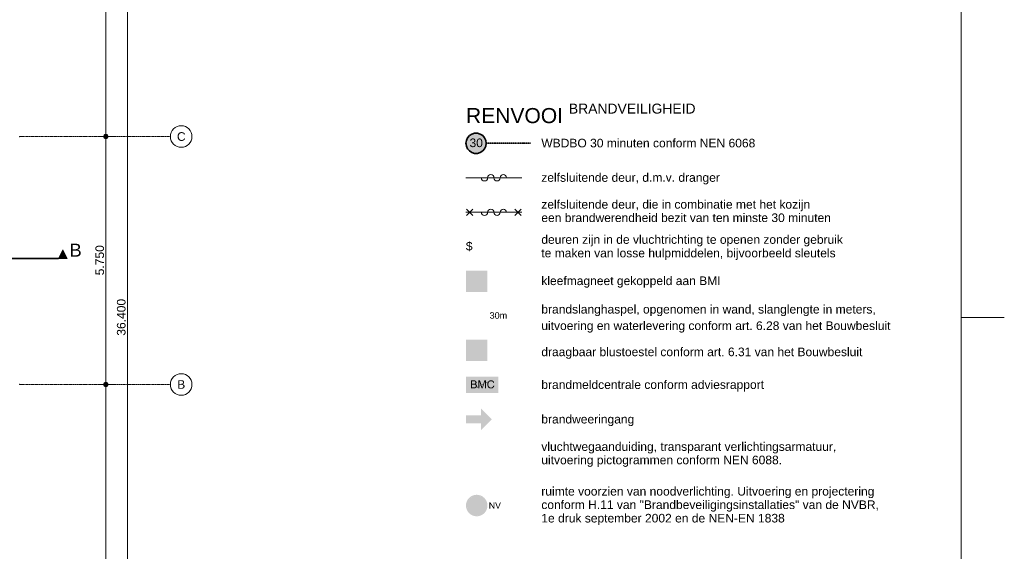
# Model space of a CAD drawing. Extents: x 0 to 92550, y 0 to 59400.
# Tile 93 of 94: x 61239 to 84100, y 24282 to 36609. Entities that reach past the tile are written whole.
import ezdxf
from ezdxf.xclip import XClip

# ---------------------------------------------------------------- set-up
doc = ezdxf.new("R2010")
doc.units = 0
doc.header["$MEASUREMENT"] = 0
doc.header["$XCLIPFRAME"] = 0
for name, pattern in [('Streep-punt fijn', [1251.000023, 626.000023, -312.5, 0, -312.5]), ('Streep-streepje', [1300, 1000, -100, 100, -100]), ('Streeplijn grof', [937.5, 625, -312.5])]:
    doc.linetypes.add(name, pattern=pattern)
for name, color, linetype in [('ZZ A Stramien', 7, 'Continuous'), ('ZZ B Bouwbesluitlijnen', 7, 'Continuous'), ('ZZ Info_tekst Bouwbesluit', 7, 'Continuous'), ('ZZ Maatvoering 1_ 50_100', 7, 'Continuous'), ('ZZ Markers doorsnede', 7, 'Continuous')]:
    doc.layers.add(name, color=color, linetype=linetype)
doc.styles.add('GENERATED_STYLE_2', font='arial.ttf')

# ---------------------------------------------------------------- blocks, each defined once
blk = doc.blocks.new('Drawing_1_1', base_point=(5739, 6500))
at = {"layer": 'ZZ Maatvoering 1_ 50_100', "linetype": 'Continuous', "lineweight": 0, "true_color": 0x000000}
for points in [[(63189, 33900), (63193, 33881), (63204, 33865), (63220, 33854), (63239, 33850), (63258, 33854), (63274, 33865), (63285, 33881), (63289, 33900), (63285, 33919), (63274, 33935), (63258, 33946), (63239, 33950), (63220, 33946), (63204, 33935), (63193, 33919)], [(63189, 28150), (63193, 28131), (63204, 28115), (63220, 28104), (63239, 28100), (63258, 28104), (63274, 28115), (63285, 28131), (63289, 28150), (63285, 28169), (63274, 28185), (63258, 28196), (63239, 28200), (63220, 28196), (63204, 28185), (63193, 28169)]]:
    blk.add_hatch(color=18, dxfattribs=at).paths.add_polyline_path(points)
at = {"layer": 'ZZ Markers doorsnede', "linetype": 'Continuous', "lineweight": 0, "true_color": 0x000000}
blk.add_hatch(color=18, dxfattribs=at).paths.add_polyline_path([(62339, 31075), (62239, 31275), (62139, 31075)])
at = {"layer": 'ZZ A Stramien', "color": 7, "linetype": 'Streep-punt fijn', "lineweight": 9, "ltscale": 0.01}
for p, q in [((61239, 33900), (64739, 33900)), ((61239, 28150), (64739, 28150))]:
    blk.add_line(p, q, dxfattribs=at)
at = {"layer": 'ZZ A Stramien', "color": 7, "linetype": 'Continuous', "lineweight": 9, "ltscale": 0.01}
for centre in [(64989, 33900), (64989, 28150)]:
    blk.add_circle(centre, 250, dxfattribs=at)
at = {"layer": 'ZZ A Stramien', "color": 7, "linetype": 'Streep-punt fijn', "lineweight": 9, "ltscale": 0.01}
for p in [(61239, 33900), (61239, 33900), (61239, 28150), (61239, 28150)]:
    blk.add_point(p, dxfattribs=at)
at = {"layer": 'ZZ Maatvoering 1_ 50_100', "color": 7, "linetype": 'Continuous', "lineweight": 5, "ltscale": 0.01}
for p, q in [((63239, 33950), (63239, 47850)), ((63739, 11550), (63739, 47850)), ((63189, 33900), (63051, 33900)), ((63239, 28200), (63239, 33850)), ((63426, 33900), (63289, 33900)), ((63189, 28150), (63051, 28150)), ((63426, 28150), (63289, 28150)), ((63239, 11550), (63239, 28100))]:
    blk.add_line(p, q, dxfattribs=at)
for centre in [(63239, 33900), (63239, 28150)]:
    blk.add_circle(centre, 50, dxfattribs=at)
at = {"layer": 'ZZ Markers doorsnede', "color": 7, "linetype": 'Streep-streepje', "lineweight": 35, "ltscale": 0.01}
blk.add_line((7889, 31075), (62139, 31075), dxfattribs=at)
at = {"layer": 'ZZ Markers doorsnede', "color": 7, "linetype": 'Continuous', "lineweight": 5, "ltscale": 0.01, "flags": 128}
blk.add_lwpolyline([(62339, 31075), (62139, 31075), (62239, 31275)], close=True, dxfattribs=at)
at = {"layer": 'ZZ A Stramien', "color": 7, "linetype": 'Continuous', "lineweight": 5, "char_height": 200, "attachment_point": 1, "style": 'GENERATED_STYLE_2'}
for s, insert in [('\\A1;{\\pql;\\pt0;\\fArial|b0|i0|c0|p0;\\W1.000000;C}', (64890, 34000)), ('\\A1;{\\pql;\\pt0;\\fArial|b0|i0|c0|p0;\\W1.000000;B}', (64897, 28250))]:
    blk.add_mtext(s, dxfattribs=dict(at, insert=insert))
at = {"layer": 'ZZ Maatvoering 1_ 50_100', "color": 7, "linetype": 'Continuous', "lineweight": 5, "char_height": 200, "attachment_point": 7, "rotation": 90, "style": 'GENERATED_STYLE_2'}
for s, insert, width in [('\\A1;{\\pql;\\fArial|b0|i0|c0|p0;\\W1.000000;5.750}', (63199, 30682), 686.38), ('\\A1;{\\pql;\\fArial|b0|i0|c0|p0;\\W1.000000;36.400}', (63699, 29281), 838.93)]:
    blk.add_mtext(s, dxfattribs=dict(at, insert=insert, width=width))
at = {"layer": 'ZZ Markers doorsnede', "color": 7, "linetype": 'Continuous', "lineweight": 5, "insert": (62399, 31115), "char_height": 300, "attachment_point": 7, "style": 'GENERATED_STYLE_2'}
blk.add_mtext('\\A1;{\\pql;\\pt0;\\fArial|b0|i0|c0|p0;\\W1.000000;B}', dxfattribs=at)
blk = doc.blocks.new('Drawing_3_3', base_point=(71600, 34743))
at = {"layer": 'ZZ B Bouwbesluitlijnen', "linetype": 'Continuous', "lineweight": 0, "true_color": 0x3f0000}
blk.add_hatch(color=18, dxfattribs=at).paths.add_polyline_path([(71600, 33743), (71604, 33702), (71614, 33662), (71632, 33625), (71655, 33592), (71684, 33563), (71718, 33539), (71755, 33522), (71794, 33511), (71835, 33508), (71876, 33511), (71916, 33522), (71953, 33539), (71986, 33563), (72015, 33592), (72039, 33625), (72056, 33662), (72067, 33702), (72070, 33743), (72067, 33784), (72056, 33823), (72039, 33860), (72015, 33894), (71986, 33923), (71953, 33947), (71916, 33964), (71876, 33975), (71835, 33978), (71794, 33975), (71755, 33964), (71718, 33947), (71684, 33923), (71655, 33894), (71632, 33860), (71614, 33823), (71604, 33784)])
at = {"layer": 'ZZ Info_tekst Bouwbesluit', "linetype": 'Continuous', "lineweight": 0, "true_color": 0xffffff}
for points in [[(71600, 30293), (72100, 30293), (72100, 30793), (71600, 30793)], [(71784, 28755), (71916, 28755), (71916, 29026, 0.414214), (71891, 29051), (71870, 29051), (71870, 29077), (71889, 29077), (71907, 29087), (71907, 29109), (71889, 29119), (71870, 29119), (71870, 29134), (71830, 29134), (71830, 29118), (71803, 29118), (71760, 29092, 0.267949), (71754, 29082), (71754, 29040), (71769, 29040), (71769, 29056), (71807, 29078), (71830, 29078), (71830, 29051), (71809, 29051, 0.414214), (71784, 29026)], [(72075, 25343, 1), (71625, 25343, 1)]]:
    blk.add_hatch(color=7, dxfattribs=at).paths.add_polyline_path(points)
at = {"layer": 'ZZ Info_tekst Bouwbesluit', "linetype": 'Continuous', "lineweight": 5}
h = blk.add_hatch(color=1, dxfattribs=at)
h.paths.add_polyline_path([(71600, 30793), (71600, 30293), (72100, 30293), (72100, 30793)])
h.paths.add_polyline_path([(71726, 30481), (71726, 30652, -0.414214), (71848, 30774), (71856, 30774, -0.414214), (71978, 30652), (71978, 30481), (71888, 30481), (71888, 30648, 0.414214), (71852, 30685, 0.414214), (71815, 30648), (71815, 30481)], flags=0)
h.paths.add_polyline_path([(71726, 30452), (71742, 30452, 0.941153), (71961, 30452), (71978, 30452, -0.948562)], flags=0)
h.paths.add_polyline_path([(71941, 30452, -0.928227), (71763, 30452), (71779, 30452, 0.912914), (71925, 30452)], flags=0)
h.paths.add_polyline_path([(71904, 30452, -0.881192), (71799, 30452), (71816, 30452, 0.83213), (71888, 30452)], flags=0)
for points in [[(71600, 28693), (72100, 28693), (72100, 29193), (71600, 29193)], [(71600, 27248), (71950, 27248), (71950, 27093), (72200, 27343), (71950, 27593), (71950, 27438), (71600, 27438)]]:
    blk.add_hatch(color=1, dxfattribs=at).paths.add_polyline_path(points)
at = {"layer": 'ZZ Info_tekst Bouwbesluit', "linetype": 'Continuous', "lineweight": 0, "true_color": 0xfe7f7f}
blk.add_hatch(color=11, dxfattribs=at).paths.add_polyline_path([(71600, 28330), (71600, 27955), (72350, 27955), (72350, 28330)])
at = {"layer": 'ZZ Info_tekst Bouwbesluit', "linetype": 'Continuous', "lineweight": 0, "true_color": 0x000000}
h = blk.add_hatch(color=18, dxfattribs=at)
h.paths.add_polyline_path([(71600, 28330), (71600, 27955), (72350, 27955), (72350, 28330)])
h.paths.add_polyline_path([(71613, 27969), (71613, 28317), (72309, 28317), (72188, 28257), (71777, 28051)], flags=0)
h.paths.add_polyline_path([(72337, 27968), (71641, 27968), (71782, 28039), (71809, 28052), (72211, 28253), (72315, 28305), (72337, 28316)], flags=0)
at = {"layer": 'ZZ Info_tekst Bouwbesluit', "linetype": 'Continuous', "lineweight": 0, "true_color": 0xfefefe}
blk.add_hatch(color=7, dxfattribs=at).paths.add_polyline_path([(71641, 27968), (72337, 27968), (72337, 28316)])
at = {"layer": 'ZZ Info_tekst Bouwbesluit', "linetype": 'Continuous', "lineweight": 0, "true_color": 0x000000}
h = blk.add_hatch(color=18, dxfattribs=at)
h.paths.add_polyline_path([(71787, 28060), (71798, 28061), (71808, 28062), (71816, 28063), (71827, 28067), (71836, 28073), (71844, 28080), (71850, 28090), (71853, 28097), (71855, 28105), (71855, 28114), (71854, 28124), (71851, 28133), (71846, 28142), (71840, 28149), (71831, 28154), (71821, 28158), (71829, 28163), (71835, 28169), (71840, 28175), (71845, 28186), (71847, 28197), (71846, 28206), (71843, 28214), (71839, 28222), (71834, 28229), (71827, 28234), (71819, 28239), (71810, 28242), (71799, 28244), (71785, 28244), (71716, 28244), (71716, 28060)])
h.paths.add_polyline_path([(71797, 28082), (71787, 28082), (71741, 28082), (71741, 28145), (71783, 28145), (71794, 28145), (71803, 28144), (71810, 28142), (71819, 28138), (71825, 28132), (71829, 28123), (71830, 28114), (71829, 28105), (71827, 28098), (71823, 28092), (71817, 28088), (71811, 28085), (71803, 28083)], flags=0)
h.paths.add_polyline_path([(71741, 28167), (71741, 28223), (71777, 28223), (71789, 28222), (71799, 28222), (71806, 28220), (71813, 28216), (71818, 28211), (71821, 28203), (71822, 28194), (71821, 28186), (71818, 28178), (71812, 28173), (71804, 28169), (71794, 28168), (71780, 28167)], flags=0)
for points in [[(71888, 28060), (71912, 28060), (71912, 28217), (71965, 28060), (71987, 28060), (72040, 28215), (72040, 28060), (72064, 28060), (72064, 28244), (72031, 28244), (71987, 28116), (71983, 28104), (71980, 28095), (71977, 28087), (71975, 28094), (71972, 28103), (71968, 28114), (71925, 28244), (71888, 28244)], [(72234, 28125), (72230, 28111), (72224, 28099), (72215, 28090), (72205, 28083), (72194, 28079), (72181, 28078), (72170, 28079), (72159, 28082), (72149, 28087), (72141, 28094), (72133, 28102), (72128, 28113), (72124, 28125), (72122, 28139), (72121, 28154), (72122, 28166), (72124, 28178), (72127, 28189), (72132, 28200), (72138, 28209), (72147, 28217), (72157, 28222), (72169, 28226), (72182, 28227), (72194, 28226), (72204, 28223), (72213, 28218), (72221, 28210), (72227, 28201), (72232, 28188), (72256, 28194), (72251, 28206), (72245, 28217), (72238, 28226), (72229, 28234), (72219, 28240), (72208, 28244), (72196, 28247), (72183, 28248), (72167, 28246), (72152, 28243), (72138, 28237), (72126, 28228), (72115, 28217), (72107, 28204), (72102, 28193), (72099, 28181), (72097, 28168), (72096, 28154), (72097, 28141), (72099, 28128), (72102, 28116), (72106, 28105), (72113, 28090), (72123, 28079), (72134, 28069), (72144, 28064), (72156, 28060), (72168, 28058), (72183, 28057), (72196, 28058), (72209, 28061), (72221, 28066), (72231, 28073), (72240, 28082), (72248, 28092), (72254, 28105), (72259, 28119)]]:
    blk.add_hatch(color=18, dxfattribs=at).paths.add_polyline_path(points)
at = {"layer": 'ZZ Info_tekst Bouwbesluit', "linetype": 'Continuous', "lineweight": 0, "true_color": 0x7f0000}
for points in [[(71921, 28123), (71921, 28108), (71936, 28116), (71932, 28129)], [(71991, 28158), (71967, 28146), (71972, 28134), (71985, 28141)], [(72102, 28214), (72073, 28199), (72073, 28185), (72093, 28195), (72093, 28196), (72099, 28208)], [(71879, 28102), (71862, 28093), (71858, 28085), (71851, 28074), (71879, 28087)]]:
    blk.add_hatch(color=16, dxfattribs=at).paths.add_polyline_path(points)
at = {"layer": 'ZZ Info_tekst Bouwbesluit', "linetype": 'Continuous', "lineweight": 9}
h = blk.add_hatch(color=94, dxfattribs=at)
h.paths.add_polyline_path([(72100, 25343, 1), (71600, 25343, 1)])
h.paths.add_polyline_path([(71625, 25343, -0.178754), (71679, 25489), (71825, 25343), (71679, 25197, -0.178754)], flags=0)
h.paths.add_polyline_path([(71850, 25368), (71704, 25514, -0.369308), (71996, 25514)], flags=0)
h.paths.add_polyline_path([(71996, 25172, -0.369308), (71704, 25172), (71850, 25318)], flags=0)
h.paths.add_polyline_path([(71875, 25343), (72021, 25489, -0.178754), (72075, 25343, -0.178754), (72021, 25197)], flags=0)
for points in [[(72144, 25272), (72163, 25272), (72163, 25388), (72240, 25272), (72260, 25272), (72260, 25419), (72241, 25419), (72241, 25304), (72164, 25419), (72144, 25419)], [(72334, 25272), (72355, 25272), (72412, 25419), (72392, 25419), (72353, 25312), (72350, 25304), (72347, 25296), (72345, 25288), (72342, 25296), (72340, 25304), (72337, 25312), (72299, 25419), (72278, 25419)]]:
    blk.add_hatch(color=94, dxfattribs=at).paths.add_polyline_path(points)
at = {"layer": 'ZZ B Bouwbesluitlijnen', "color": 1, "linetype": 'Continuous', "lineweight": 35, "ltscale": 0.01}
for p, q in [((71637, 33870), (71610, 33809)), ((71681, 33921), (71637, 33870)), ((71738, 33957), (71681, 33921)), ((71802, 33976), (71738, 33957)), ((71869, 33976), (71802, 33976)), ((71933, 33957), (71869, 33976)), ((71989, 33921), (71933, 33957)), ((72033, 33870), (71989, 33921)), ((72061, 33809), (72033, 33870)), ((71610, 33809), (71600, 33743)), ((71600, 33743), (71610, 33677)), ((71610, 33677), (71637, 33616)), ((71637, 33616), (71681, 33565)), ((71989, 33565), (72033, 33616)), ((72033, 33616), (72061, 33677)), ((72070, 33743), (72061, 33809)), ((72061, 33677), (72070, 33743)), ((71681, 33565), (71738, 33529)), ((71738, 33529), (71802, 33510)), ((71802, 33510), (71869, 33510)), ((71869, 33510), (71933, 33529)), ((71933, 33529), (71989, 33565))]:
    blk.add_line(p, q, dxfattribs=at)
at = {"layer": 'ZZ B Bouwbesluitlijnen', "color": 1, "linetype": 'Streeplijn grof', "lineweight": 35, "ltscale": 0.01}
blk.add_line((72070, 33743), (73100, 33743), dxfattribs=at)
at = {"layer": 'ZZ B Bouwbesluitlijnen', "color": 1, "linetype": 'Continuous', "lineweight": 35, "ltscale": 0.01}
for p in [(71600, 33743), (72070, 33743)]:
    blk.add_point(p, dxfattribs=at)
at = {"layer": 'ZZ Info_tekst Bouwbesluit', "color": 7, "linetype": 'Continuous', "lineweight": 5, "ltscale": 0.01}
for p, q in [((71600, 32943), (72900, 32943)), ((71600, 32143), (72900, 32143)), ((71614, 32217), (71762, 32069)), ((71614, 32069), (71762, 32217)), ((72882, 32217), (72734, 32069)), ((72882, 32069), (72734, 32217))]:
    blk.add_line(p, q, dxfattribs=at)
for centre, start, end in [((72031, 32943), 180, 0), ((72177, 32943), 0, 180), ((72323, 32943), 180, 0), ((72469, 32943), 0, 180), ((72031, 32143), 180, 0), ((72177, 32143), 0, 180), ((72323, 32143), 180, 0), ((72469, 32143), 0, 180)]:
    blk.add_arc(centre, 73, start, end, dxfattribs=at)
at = {"color": 7, "linetype": 'Continuous', "lineweight": 5, "style": 'GENERATED_STYLE_2'}
for s, insert, char_height, attachment_point in [('\\A1;{\\pql;\\fArial|b0|i0|c0|p0;\\W1.000000;RENVOOI\\fArial|b0|i0|c0|p0;\\H0.999978x;\\W1.000000; \\fArial|b0|i0|c0|p0;\\W1.000000;\\A1{\\H.66x;\\SBRANDVEILIGHEID^  ;}}', (71600, 34663), 350, 1), ('\\A1;{\\pql;\\fArial|b0|i0|c0|p0;\\W1.000000;WBDBO 30 minuten conform NEN 6068}', (73350, 33747), 200, 4), ('\\A1;{\\pql;\\pt987.778,1975.56,2963.33,3951.11,4938.89,5926.67,6914.44,7902.22,8890,9877.78;\\fArial|b0|i0|c0|p0;\\W1.000000;zelfsluitende deur, d.m.v. dranger}', (73350, 32920), 200, 4), ('\\A1;{\\pql;\\pt987.778,1975.56,2963.33,3951.11,4938.89,5926.67,6914.44,7902.22,8890,9877.78;\\fArial|b0|i0|c0|p0;\\W1.000000;kleefmagneet gekoppeld aan BMI}', (73350, 30525), 200, 4), ('\\A1;{\\pql;\\fArial|b0|i0|c0|p0;\\W1.000000;draagbaar blustoestel conform \\fHelvetica|b0|i0|c0|p0;\\W1.000000;art. 6.31 van het Bouwbesluit}', (73350, 28876), 200, 4), ('\\A1;{\\pql;\\fArial|b0|i0|c0|p0;\\W1.000000;brandmeldcentrale conform adviesrapport}', (73350, 28117), 200, 4), ('\\A1;{\\pql;\\fArial|b0|i0|c0|p0;\\W1.000000;brandweeringang}', (73350, 27316), 200, 4)]:
    blk.add_mtext(s, dxfattribs=dict(at, insert=insert, char_height=char_height, attachment_point=attachment_point))
at = {"color": 7, "linetype": 'Continuous', "lineweight": 5, "char_height": 200, "attachment_point": 4, "style": 'GENERATED_STYLE_2'}
for s, insert, line_spacing_factor in [('\\A1;{\\pql;\\pt987.778,1975.56,2963.33,3951.11,4938.89,5926.67,6914.44,7902.22,8890,9877.78;\\fArial|b0|i0|c0|p0;\\W1.000000;zelfsluitende deur, die in combinatie met het kozijn \\P\\pql;\\pt987.778,1975.56,2963.33,3951.11,4938.89,5926.67,6914.44,7902.22,8890,9877.78;\\fArial|b0|i0|c0|p0;\\W1.000000;een brandwerendheid bezit van ten minste 30 minuten}', (73350, 32171), 0.931352), ('\\A1;{\\pql;\\pt987.778,1975.56,2963.33,3951.11,4938.89,5926.67,6914.44,7902.22,8890,9877.78;\\fArial|b0|i0|c0|p0;\\W1.000000;deuren zijn in de vluchtrichting te openen zonder gebruik \\P\\pql;\\pt987.778,1975.56,2963.33,3951.11,4938.89,5926.67,6914.44,7902.22,8890,9877.78;\\fArial|b0|i0|c0|p0;\\W1.000000;te maken van losse hulpmiddelen, bijvoorbeeld sleutels}', (73350, 31325), 0.940384), ('\\A1;{\\pql;\\fArial|b0|i0|c0|p0;\\W1.000000;brandslanghaspel, opgenomen in wand, slanglengte in meters,\\P\\pql;\\pt1270,2540,3810,5080,6350,7620,8890,10160,11430,12700,13970;\\fHelvetica|b0|i0|c0|p0;\\W1.000000;uitvoering en waterlevering conform art. 6.28 van het Bouwbesluit}', (73350, 29674), 1.144325), ('\\A1;{\\pql;\\fArial|b0|i0|c0|p0;\\W1.000000;vluchtwegaanduiding, transparant verlichtingsarmatuur,\\P\\pql;\\fArial|b0|i0|c0|p0;\\W1.000000;uitvoering pictogrammen conform NEN 6088.}', (73350, 26525), 0.930913), ('\\A1;{\\pql;\\pt987.778,1975.56,2963.33,3951.11,4938.89,5926.67,6914.44,7902.22,8890,9877.78;\\fArial|b0|i0|c0|p0;\\W1.000000;ruimte voorzien van noodverlichting. Uitvoering en projectering \\P\\pql;\\pt987.778,1975.56,2963.33,3951.11,4938.89,5926.67,6914.44,7902.22,8890,9877.78;\\fArial|b0|i0|c0|p0;\\W1.000000;conform H.11 van "Brandbeveiligingsinstallaties" van de NVBR, \\P\\pql;\\pt987.778,1975.56,2963.33,3951.11,4938.89,5926.67,6914.44,7902.22,8890,9877.78;\\fArial|b0|i0|c0|p0;\\W1.000000;1e druk september 2002 en de NEN-EN 1838}', (73350, 25332), 0.935711)]:
    blk.add_mtext(s, dxfattribs=dict(at, insert=insert, line_spacing_factor=line_spacing_factor))
at = {"layer": 'ZZ B Bouwbesluitlijnen', "color": 1, "linetype": 'Continuous', "lineweight": 35, "insert": (71683, 33753), "char_height": 200, "attachment_point": 4, "style": 'GENERATED_STYLE_2'}
blk.add_mtext('\\A1;{\\pql;\\fArial|b0|i0|c0|p0;\\W1.000000;30}', dxfattribs=at)
at = {"layer": 'ZZ Info_tekst Bouwbesluit', "color": 7, "linetype": 'Continuous', "lineweight": 5, "insert": (71676, 31347), "char_height": 200, "attachment_point": 5, "style": 'GENERATED_STYLE_2'}
blk.add_mtext('\\A1;{\\pqc;\\fArial|b0|i0|c0|p0;\\W1.000000;$}', dxfattribs=at)
at = {"layer": 'ZZ Info_tekst Bouwbesluit', "color": 7, "linetype": 'Continuous', "lineweight": 9, "insert": (72150, 29750), "char_height": 150, "attachment_point": 4, "style": 'GENERATED_STYLE_2'}
blk.add_mtext('\\A1;{\\pql;\\fArial|b0|i0|c0|p0;\\W1.000000;30m}', dxfattribs=at)

msp = doc.modelspace()

# ---------------------------------------------------------------- linework, layer by layer
at = {"color": 7, "linetype": 'Continuous', "lineweight": 5, "ltscale": 0.01}
msp.add_line((83100, 29700), (84100, 29700), dxfattribs=at)

# ---------------------------------------------------------------- block references
at = {"color": 7, "linetype": 'Continuous', "lineweight": 25, "ltscale": 0.01}
ref = msp.add_blockref('Drawing_1_1', (5739, 6500), dxfattribs=at)
XClip(ref).set_block_clipping_path([(1000, 1000), (74950, 58400)])
ref = msp.add_blockref('Drawing_3_3', (71600, 34743), dxfattribs=at)
XClip(ref).set_block_clipping_path([(71600, 24876.249678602), (81542.7854476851, 34742.8568359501)])

# ---------------------------------------------------------------- next in the draw order: linework, layer by layer
at = {"color": 7, "linetype": 'Continuous', "lineweight": 15, "ltscale": 0.01, "flags": 128}
msp.add_lwpolyline([(1000, 58400), (83100, 58400), (83100, 1000), (1000, 1000)], close=True, dxfattribs=at)

doc.saveas('drawing.dxf')
